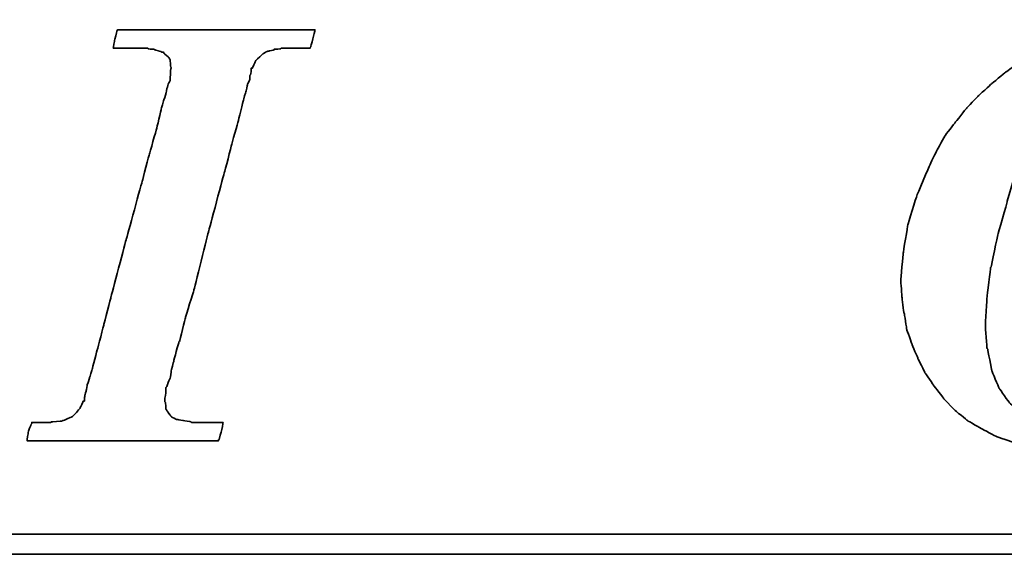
# Model space of a CAD drawing. Header units: millimetres. Extents: x 15 to 185, y 36 to 143.
# Tile 32 of 52: x 144.35 to 147.2, y 96.26 to 97.81. Entities that reach past the tile are written whole.
import ezdxf

# ---------------------------------------------------------------- set-up
doc = ezdxf.new("R2010")
doc.units = ezdxf.units.MM
doc.layers.add('DIM', color=4, linetype='CONTINUOUS')
doc.layers.add('layer 1', color=7, linetype='CONTINUOUS')

# ---------------------------------------------------------------- blocks, each defined once
blk = doc.blocks.new('TBI MOTION logo(完整正式版)')
at = {"layer": 'layer 1', "color": 22, "lineweight": 35}
for points, knots in [([(-11.34375, -6.98375), (-11.34375, -6.98375), (-10.91375, -7.43875), (-10.91375, -7.43875), (-10.91375, -7.43875), (-10.91375, -7.43875), (-10.38625, -7.87125), (-10.38625, -7.87125), (-10.38625, -7.87125), (-10.38625, -7.87125), (-9.81125, -8.20375), (-9.81125, -8.20375), (-9.81125, -8.20375), (-9.81125, -8.20375), (-9.21125, -8.51875), (-9.21125, -8.51875), (-9.21125, -8.51875), (-9.21125, -8.51875), (-8.51625, -8.75875), (-8.51625, -8.75875), (-8.51625, -8.75875), (-8.51625, -8.75875), (-7.77125, -8.90375), (-7.77125, -8.90375), (-7.77125, -8.90375), (-7.77125, -8.90375), (-6.97875, -8.99875), (-6.97875, -8.99875), (-6.97875, -8.99875), (-6.97875, -8.99875), (-6.14125, -9.02375), (-6.14125, -9.02375), (-6.14125, -9.02375), (-6.14125, -9.02375), (-5.37125, -8.99875), (-5.37125, -8.99875), (-5.37125, -8.99875), (-5.37125, -8.99875), (-4.65375, -8.94875), (-4.65375, -8.94875), (-4.65375, -8.94875), (-4.65375, -8.94875), (-3.93375, -8.80625), (-3.93375, -8.80625), (-3.93375, -8.80625), (-3.93375, -8.80625), (-3.21375, -8.66375), (-3.21375, -8.66375), (-3.21375, -8.66375), (-3.21375, -8.66375), (-2.49375, -8.39875), (-2.49375, -8.39875), (-2.49375, -8.39875), (-2.49375, -8.39875), (-1.79875, -8.13375), (-1.79875, -8.13375), (-1.79875, -8.13375), (-1.79875, -8.13375), (-1.17375, -7.84375), (-1.17375, -7.84375), (-1.17375, -7.84375), (-1.17375, -7.84375), (-0.52375, -7.46375), (-0.52375, -7.46375), (-0.52375, -7.46375), (-0.52375, -7.46375), (0.10124, -7.07875), (0.10124, -7.07875), (0.10124, -7.07875), (0.10124, -7.07875), (0.67625, -6.62375), (0.67625, -6.62375), (0.67625, -6.62375), (0.67625, -6.62375), (1.24874, -6.14375), (1.24874, -6.14375), (1.24874, -6.14375), (1.24874, -6.14375), (1.72874, -5.64125), (1.72874, -5.64125), (1.72874, -5.64125), (1.72874, -5.64125), (2.18624, -5.06375), (2.18624, -5.06375), (2.18624, -5.06375), (2.18624, -5.06375), (2.61625, -4.48874), (2.61625, -4.48874), (2.61625, -4.48874), (2.61625, -4.48874), (3.00125, -3.83874), (3.00125, -3.83874), (3.00125, -3.83874), (3.00125, -3.83874), (3.36124, -3.21374), (3.36124, -3.21374), (3.36124, -3.21374), (3.36124, -3.21374), (3.84374, -1.99125), (3.84374, -1.99125), (3.84374, -1.99125), (3.84374, -1.99125), (4.22625, -0.81875), (4.22625, -0.81875), (4.22625, -0.81875), (4.22625, -0.81875), (4.39125, 0.45624), (4.39125, 0.45624), (4.39125, 0.45624), (4.39125, 0.45624), (4.48874, 1.70124), (4.48874, 1.70124), (4.48874, 1.70124), (4.48874, 1.70124), (4.43874, 2.44625), (4.43874, 2.44625), (4.43874, 2.44625), (4.43874, 2.44625), (4.36874, 3.14125), (4.36874, 3.14125), (4.36874, 3.14125), (4.36874, 3.14125), (4.25125, 3.81125), (4.25125, 3.81125), (4.25125, 3.81125), (4.25125, 3.81125), (4.03124, 4.41125), (4.03124, 4.41125), (4.03124, 4.41125), (4.03124, 4.41125), (3.74374, 5.01125), (3.74374, 5.01125), (3.74374, 5.01125), (3.74374, 5.01125), (3.43124, 5.58875), (3.43124, 5.58875), (3.43124, 5.58875), (3.43124, 5.58875), (3.02625, 6.09125), (3.02625, 6.09125), (3.02625, 6.09125), (3.02625, 6.09125), (2.59374, 6.54875), (2.59374, 6.54875), (2.59374, 6.54875), (2.59374, 6.54875), (2.09124, 6.98125), (2.09124, 6.98125), (2.09124, 6.98125), (2.09124, 6.98125), (1.56124, 7.36625), (1.56124, 7.36625), (1.56124, 7.36625), (1.56124, 7.36625), (0.98624, 7.67625), (0.98624, 7.67625), (0.98624, 7.67625), (0.98624, 7.67625), (0.38624, 7.96375), (0.38624, 7.96375), (0.38624, 7.96375), (0.38624, 7.96375), (-0.25875, 8.15625), (-0.25875, 8.15625), (-0.25875, 8.15625), (-0.25875, 8.15625), (-0.98125, 8.30125), (-0.98125, 8.30125), (-0.98125, 8.30125), (-0.98125, 8.30125), (-1.70124, 8.37125), (-1.70124, 8.37125), (-1.70124, 8.37125), (-1.70124, 8.37125), (-2.49375, 8.39624), (-2.49375, 8.39624), (-2.49375, 8.39624), (-2.49375, 8.39624), (-3.28625, 8.37125), (-3.28625, 8.37125), (-3.28625, 8.37125), (-3.28625, 8.37125), (-4.05125, 8.32125), (-4.05125, 8.32125), (-4.05125, 8.32125), (-4.05125, 8.32125), (-4.77375, 8.18125), (-4.77375, 8.18125), (-4.77375, 8.18125), (-4.77375, 8.18125), (-5.51625, 7.96375), (-5.51625, 7.96375), (-5.51625, 7.96375), (-5.51625, 7.96375), (-6.21125, 7.72625), (-6.21125, 7.72625), (-6.21125, 7.72625), (-6.21125, 7.72625), (-6.92875, 7.43625), (-6.92875, 7.43625), (-6.92875, 7.43625), (-6.92875, 7.43625), (-7.57875, 7.10125), (-7.57875, 7.10125), (-7.57875, 7.10125), (-7.57875, 7.10125), (-8.24875, 6.69125), (-8.24875, 6.69125), (-8.24875, 6.69125), (-8.24875, 6.69125), (-8.84875, 6.26125), (-8.84875, 6.26125), (-8.84875, 6.26125), (-8.84875, 6.26125), (-9.42625, 5.78125), (-9.42625, 5.78125), (-9.42625, 5.78125), (-9.42625, 5.78125), (-9.95375, 5.30125), (-9.95375, 5.30125), (-9.95375, 5.30125), (-9.95375, 5.30125), (-10.43375, 4.79624), (-10.43375, 4.79624), (-10.43375, 4.79624), (-10.43375, 4.79624), (-10.88875, 4.22125), (-10.88875, 4.22125), (-10.88875, 4.22125), (-10.88875, 4.22125), (-11.29875, 3.69375), (-11.29875, 3.69375), (-11.29875, 3.69375), (-11.29875, 3.69375), (-11.63375, 3.09125), (-11.63375, 3.09125), (-11.63375, 3.09125), (-11.63375, 3.09125), (-11.91875, 2.49625), (-11.91875, 2.49625), (-11.91875, 2.49625), (-11.91875, 2.49625), (-12.44875, 1.24625), (-12.44875, 1.24625), (-12.44875, 1.24625), (-12.44875, 1.24625), (-12.80875, 0.06874), (-12.80875, 0.06874), (-12.80875, 0.06874), (-12.80875, 0.06874), (-12.99875, -1.07875), (-12.99875, -1.07875), (-12.99875, -1.07875), (-12.99875, -1.07875), (-13.09375, -2.18375), (-13.09375, -2.18375), (-13.09375, -2.18375), (-13.09375, -2.18375), (-13.04875, -2.85375), (-13.04875, -2.85375), (-13.04875, -2.85375), (-13.04875, -2.85375), (-12.97375, -3.50375), (-12.97375, -3.50375), (-12.97375, -3.50375), (-12.97375, -3.50375), (-12.95375, -3.50375), (-12.95375, -3.50375), (-12.95375, -3.50375), (-12.95375, -3.50375), (-12.85375, -4.17375), (-12.85375, -4.17375), (-12.85375, -4.17375), (-12.85375, -4.17375), (-12.63875, -4.77624), (-12.63875, -4.77624), (-12.63875, -4.77624), (-12.63875, -4.77624), (-12.39875, -5.35125), (-12.39875, -5.35125), (-12.39875, -5.35125), (-12.39875, -5.35125), (-12.11375, -5.92875), (-12.11375, -5.92875), (-12.11375, -5.92875), (-12.11375, -5.92875), (-11.75375, -6.45375), (-11.75375, -6.45375), (-11.75375, -6.45375), (-11.75375, -6.45375), (-11.34375, -6.98375), (-11.34375, -6.98375)], [0, 0, 0, 0, 0.01369863, 0.01369863, 0.01369863, 0.01369864, 0.02739726, 0.02739726, 0.02739726, 0.02739727, 0.04109589, 0.04109589, 0.04109589, 0.0410959, 0.05479452, 0.05479452, 0.05479452, 0.05479453, 0.06849315, 0.06849315, 0.06849315, 0.06849316, 0.08219178, 0.08219178, 0.08219178, 0.08219179, 0.09589041, 0.09589041, 0.09589041, 0.09589042, 0.10958904, 0.10958904, 0.10958904, 0.10958905, 0.12328767, 0.12328767, 0.12328767, 0.12328768, 0.1369863, 0.1369863, 0.1369863, 0.13698631, 0.15068493, 0.15068493, 0.15068493, 0.15068494, 0.16438356, 0.16438356, 0.16438356, 0.16438357, 0.17808219, 0.17808219, 0.17808219, 0.1780822, 0.19178082, 0.19178082, 0.19178082, 0.19178083, 0.20547945, 0.20547945, 0.20547945, 0.20547946, 0.21917808, 0.21917808, 0.21917808, 0.21917809, 0.23287671, 0.23287671, 0.23287671, 0.23287672, 0.24657534, 0.24657534, 0.24657534, 0.24657535, 0.26027397, 0.26027397, 0.26027397, 0.26027398, 0.2739726, 0.2739726, 0.2739726, 0.27397261, 0.28767123, 0.28767123, 0.28767123, 0.28767124, 0.30136986, 0.30136986, 0.30136986, 0.30136987, 0.31506849, 0.31506849, 0.31506849, 0.3150685, 0.32876712, 0.32876712, 0.32876712, 0.32876713, 0.34246575, 0.34246575, 0.34246575, 0.34246576, 0.35616438, 0.35616438, 0.35616438, 0.35616439, 0.36986301, 0.36986301, 0.36986301, 0.36986302, 0.38356164, 0.38356164, 0.38356164, 0.38356165, 0.39726027, 0.39726027, 0.39726027, 0.39726028, 0.4109589, 0.4109589, 0.4109589, 0.41095891, 0.42465753, 0.42465753, 0.42465753, 0.42465754, 0.43835616, 0.43835616, 0.43835616, 0.43835617, 0.45205479, 0.45205479, 0.45205479, 0.4520548, 0.46575342, 0.46575342, 0.46575342, 0.46575343, 0.47945205, 0.47945205, 0.47945205, 0.47945206, 0.49315068, 0.49315068, 0.49315068, 0.49315069, 0.50684932, 0.50684932, 0.50684932, 0.50684933, 0.52054795, 0.52054795, 0.52054795, 0.52054796, 0.53424658, 0.53424658, 0.53424658, 0.53424659, 0.54794521, 0.54794521, 0.54794521, 0.54794522, 0.56164384, 0.56164384, 0.56164384, 0.56164385, 0.57534247, 0.57534247, 0.57534247, 0.57534248, 0.5890411, 0.5890411, 0.5890411, 0.58904111, 0.60273973, 0.60273973, 0.60273973, 0.60273974, 0.61643836, 0.61643836, 0.61643836, 0.61643837, 0.63013699, 0.63013699, 0.63013699, 0.630137, 0.64383562, 0.64383562, 0.64383562, 0.64383563, 0.65753425, 0.65753425, 0.65753425, 0.65753426, 0.67123288, 0.67123288, 0.67123288, 0.67123289, 0.68493151, 0.68493151, 0.68493151, 0.68493152, 0.69863014, 0.69863014, 0.69863014, 0.69863015, 0.71232877, 0.71232877, 0.71232877, 0.71232878, 0.7260274, 0.7260274, 0.7260274, 0.72602741, 0.73972603, 0.73972603, 0.73972603, 0.73972604, 0.75342466, 0.75342466, 0.75342466, 0.75342467, 0.76712329, 0.76712329, 0.76712329, 0.7671233, 0.78082192, 0.78082192, 0.78082192, 0.78082193, 0.79452055, 0.79452055, 0.79452055, 0.79452056, 0.80821918, 0.80821918, 0.80821918, 0.80821919, 0.82191781, 0.82191781, 0.82191781, 0.82191782, 0.83561644, 0.83561644, 0.83561644, 0.83561645, 0.84931507, 0.84931507, 0.84931507, 0.84931508, 0.8630137, 0.8630137, 0.8630137, 0.86301371, 0.87671233, 0.87671233, 0.87671233, 0.87671234, 0.89041096, 0.89041096, 0.89041096, 0.89041097, 0.90410959, 0.90410959, 0.90410959, 0.9041096, 0.91780822, 0.91780822, 0.91780822, 0.91780823, 0.93150685, 0.93150685, 0.93150685, 0.93150686, 0.94520548, 0.94520548, 0.94520548, 0.94520549, 0.95890411, 0.95890411, 0.95890411, 0.95890412, 0.97260274, 0.97260274, 0.97260274, 0.97260275, 0.98630137, 0.98630137, 0.98630137, 0.98630138, 1, 1, 1, 1]), ([(-40.59125, -7.94375), (-40.59125, -7.94375), (-40.97375, -7.94375), (-40.97375, -7.94375), (-40.97375, -7.94375), (-40.97375, -7.94375), (-41.38125, -7.94375), (-41.38125, -7.94375), (-41.38125, -7.94375), (-41.38125, -7.94375), (-41.54875, -7.94375), (-41.54875, -7.94375), (-41.54875, -7.94375), (-41.54875, -7.94375), (-41.59875, -7.94375), (-41.59875, -7.94375), (-41.59875, -7.94375), (-41.59875, -7.94375), (-41.88375, -7.94375), (-41.88375, -7.94375), (-41.88375, -7.94375), (-41.88375, -7.94375), (-41.90875, -7.91875), (-41.90875, -7.91875), (-41.90875, -7.91875), (-41.90875, -7.91875), (-42.19875, -7.87125), (-42.19875, -7.87125), (-42.19875, -7.87125), (-42.19875, -7.87125), (-42.43875, -7.82375), (-42.43875, -7.82375), (-42.43875, -7.82375), (-42.43875, -7.82375), (-42.45875, -7.82375), (-42.45875, -7.82375), (-42.45875, -7.82375), (-42.45875, -7.82375), (-42.48625, -7.82375), (-42.48625, -7.82375), (-42.48625, -7.82375), (-42.48625, -7.82375), (-42.67625, -7.72375), (-42.67625, -7.72375), (-42.67625, -7.72375), (-42.67625, -7.72375), (-42.70125, -7.70375), (-42.70125, -7.70375), (-42.70125, -7.70375), (-42.70125, -7.70375), (-42.72375, -7.67875), (-42.72375, -7.67875), (-42.72375, -7.67875), (-42.72375, -7.67875), (-42.86875, -7.48875), (-42.86875, -7.48875), (-42.86875, -7.48875), (-42.86875, -7.48875), (-42.89375, -7.43875), (-42.89375, -7.43875), (-42.89375, -7.43875), (-42.89375, -7.43875), (-42.91875, -7.38875), (-42.91875, -7.38875), (-42.91875, -7.38875), (-42.91875, -7.38875), (-42.93875, -7.12875), (-42.93875, -7.12875), (-42.93875, -7.12875), (-42.93875, -7.12875), (-42.96375, -7.10375), (-42.96375, -7.10375), (-42.96375, -7.10375), (-42.96375, -7.10375), (-42.96375, -7.05375), (-42.96375, -7.05375), (-42.96375, -7.05375), (-42.96375, -7.05375), (-42.96375, -7.00875), (-42.96375, -7.00875), (-42.96375, -7.00875), (-42.96375, -7.00875), (-42.91875, -6.69625), (-42.91875, -6.69625), (-42.91875, -6.69625), (-42.91875, -6.69625), (-42.91875, -6.62375), (-42.91875, -6.62375), (-42.91875, -6.62375), (-42.91875, -6.62375), (-42.91875, -6.59625), (-42.91875, -6.59625), (-42.91875, -6.59625), (-42.91875, -6.59625), (-42.91875, -6.57375), (-42.91875, -6.57375), (-42.91875, -6.57375), (-42.91875, -6.57375), (-42.91875, -6.52875), (-42.91875, -6.52875), (-42.91875, -6.52875), (-42.91875, -6.52875), (-42.89375, -6.50375), (-42.89375, -6.50375), (-42.89375, -6.50375), (-42.89375, -6.50375), (-42.84375, -6.38375), (-42.84375, -6.38375), (-42.84375, -6.38375), (-42.84375, -6.38375), (-42.84375, -6.35875), (-42.84375, -6.35875), (-42.84375, -6.35875), (-42.84375, -6.35875), (-42.74625, -6.14375), (-42.74625, -6.14375), (-42.74625, -6.14375), (-42.74625, -6.14375), (-42.70125, -5.85375), (-42.70125, -5.85375), (-42.70125, -5.85375), (-42.70125, -5.85375), (-42.60375, -5.47125), (-42.60375, -5.47125), (-42.60375, -5.47125), (-42.60375, -5.47125), (-42.60375, -5.44875), (-42.60375, -5.44875), (-42.60375, -5.44875), (-42.60375, -5.44875), (-42.38875, -4.67875), (-42.38875, -4.67875), (-42.38875, -4.67875), (-42.38875, -4.67875), (-42.36375, -4.65375), (-42.36375, -4.65375), (-42.36375, -4.65375), (-42.36375, -4.65375), (-42.12375, -3.69625), (-42.12375, -3.69625), (-42.12375, -3.69625), (-42.12375, -3.69625), (-42.12375, -3.67374), (-42.12375, -3.67374), (-42.12375, -3.67374), (-42.12375, -3.67374), (-41.78875, -2.59374), (-41.78875, -2.59374), (-41.78875, -2.59374), (-41.78875, -2.59374), (-41.18875, -0.19375), (-41.18875, -0.19375), (-41.18875, -0.19375), (-41.18875, -0.19375), (-40.54375, 2.20624), (-40.54375, 2.20624), (-40.54375, 2.20624), (-40.54375, 2.20624), (-40.25375, 3.30875), (-40.25375, 3.30875), (-40.25375, 3.30875), (-40.25375, 3.30875), (-39.98875, 4.27125), (-39.98875, 4.27125), (-39.98875, 4.27125), (-39.98875, 4.27125), (-39.77375, 5.13125), (-39.77375, 5.13125), (-39.77375, 5.13125), (-39.77375, 5.13125), (-39.67875, 5.47125), (-39.67875, 5.47125), (-39.67875, 5.47125), (-39.67875, 5.47125), (-39.60375, 5.75625), (-39.60375, 5.75625), (-39.60375, 5.75625), (-39.60375, 5.75625), (-39.60375, 5.78125), (-39.60375, 5.78125), (-39.60375, 5.78125), (-39.60375, 5.78125), (-39.50875, 5.97125), (-39.50875, 5.97125), (-39.50875, 5.97125), (-39.50875, 5.97125), (-39.50875, 6.13875), (-39.50875, 6.13875), (-39.50875, 6.13875), (-39.50875, 6.13875), (-39.48625, 6.16625), (-39.48625, 6.16625), (-39.48625, 6.16625), (-39.48625, 6.16625), (-39.46125, 6.28625), (-39.46125, 6.28625), (-39.46125, 6.28625), (-39.46125, 6.28625), (-39.46125, 6.42625), (-39.46125, 6.42625), (-39.46125, 6.42625), (-39.46125, 6.42625), (-39.41375, 6.42625), (-39.41375, 6.42625), (-39.41375, 6.42625), (-39.41375, 6.42625), (-39.29375, 6.69125), (-39.29375, 6.69125), (-39.29375, 6.69125), (-39.29375, 6.69125), (-39.26875, 6.74125), (-39.26875, 6.74125), (-39.26875, 6.74125), (-39.26875, 6.74125), (-39.24375, 6.76625), (-39.24375, 6.76625), (-39.24375, 6.76625), (-39.24375, 6.76625), (-38.98375, 7.00624), (-38.98375, 7.00624), (-38.98375, 7.00624), (-38.98375, 7.00624), (-38.95625, 7.02624), (-38.95625, 7.02624), (-38.95625, 7.02624), (-38.95625, 7.02624), (-38.78875, 7.12624), (-38.78875, 7.12624), (-38.78875, 7.12624), (-38.78875, 7.12624), (-38.76375, 7.12624), (-38.76375, 7.12624), (-38.76375, 7.12624), (-38.76375, 7.12624), (-38.74375, 7.12624), (-38.74375, 7.12624), (-38.74375, 7.12624), (-38.74375, 7.12624), (-38.52875, 7.17125), (-38.52875, 7.17125), (-38.52875, 7.17125), (-38.52875, 7.17125), (-38.52875, 7.19624), (-38.52875, 7.19624), (-38.52875, 7.19624), (-38.52875, 7.19624), (-38.50375, 7.19624), (-38.50375, 7.19624), (-38.50375, 7.19624), (-38.50375, 7.19624), (-38.26125, 7.21875), (-38.26125, 7.21875), (-38.26125, 7.21875), (-38.26125, 7.21875), (-38.23875, 7.24624), (-38.23875, 7.24624), (-38.23875, 7.24624), (-38.23875, 7.24624), (-38.21625, 7.24624), (-38.21625, 7.24624), (-38.21625, 7.24624), (-38.21625, 7.24624), (-38.18875, 7.24624), (-38.18875, 7.24624), (-38.18875, 7.24624), (-38.18875, 7.24624), (-37.90375, 7.24624), (-37.90375, 7.24624), (-37.90375, 7.24624), (-37.90375, 7.24624), (-37.85375, 7.24624), (-37.85375, 7.24624), (-37.85375, 7.24624), (-37.85375, 7.24624), (-37.75875, 7.24624), (-37.75875, 7.24624), (-37.75875, 7.24624), (-37.75875, 7.24624), (-37.42375, 7.24624), (-37.42375, 7.24624), (-37.42375, 7.24624), (-37.42375, 7.24624), (-37.08875, 7.24624), (-37.08875, 7.24624), (-37.08875, 7.24624), (-37.08875, 7.24624), (-37.06375, 7.24624), (-37.06375, 7.24624), (-37.06375, 7.24624), (-37.06375, 7.24624), (-37.06375, 7.26624), (-37.06375, 7.26624), (-37.06375, 7.26624), (-37.06375, 7.26624), (-37.03875, 7.29125), (-37.03875, 7.29125), (-37.03875, 7.29125), (-37.03875, 7.29125), (-37.03875, 7.31625), (-37.03875, 7.31625), (-37.03875, 7.31625), (-37.03875, 7.31625), (-36.94125, 7.67625), (-36.94125, 7.67625), (-36.94125, 7.67625), (-36.94125, 7.67625), (-36.86875, 7.98625), (-36.86875, 7.98625), (-36.86875, 7.98625), (-36.86875, 7.98625), (-36.98875, 7.98625), (-36.98875, 7.98625), (-36.98875, 7.98625), (-36.98875, 7.98625), (-37.42375, 7.98625), (-37.42375, 7.98625), (-37.42375, 7.98625), (-37.42375, 7.98625), (-37.94875, 7.98625), (-37.94875, 7.98625), (-37.94875, 7.98625), (-37.94875, 7.98625), (-38.57375, 7.98625), (-38.57375, 7.98625), (-38.57375, 7.98625), (-38.57375, 7.98625), (-39.29375, 7.98625), (-39.29375, 7.98625), (-39.29375, 7.98625), (-39.29375, 7.98625), (-40.82875, 7.98625), (-40.82875, 7.98625), (-40.82875, 7.98625), (-40.82875, 7.98625), (-42.36375, 7.98625), (-42.36375, 7.98625), (-42.36375, 7.98625), (-42.36375, 7.98625), (-43.08375, 7.98625), (-43.08375, 7.98625), (-43.08375, 7.98625), (-43.08375, 7.98625), (-43.70875, 7.98625), (-43.70875, 7.98625), (-43.70875, 7.98625), (-43.70875, 7.98625), (-44.23375, 7.98625), (-44.23375, 7.98625), (-44.23375, 7.98625), (-44.23375, 7.98625), (-44.66875, 7.98625), (-44.66875, 7.98625), (-44.66875, 7.98625), (-44.66875, 7.98625), (-44.88375, 7.98625), (-44.88375, 7.98625), (-44.88375, 7.98625), (-44.88375, 7.98625), (-44.90875, 7.94125), (-44.90875, 7.94125), (-44.90875, 7.94125), (-44.90875, 7.94125), (-44.90875, 7.91625), (-44.90875, 7.91625), (-44.90875, 7.91625), (-44.90875, 7.91625), (-45.00375, 7.55625), (-45.00375, 7.55625), (-45.00375, 7.55625), (-45.00375, 7.55625), (-45.05375, 7.24624), (-45.05375, 7.24624), (-45.05375, 7.24624), (-45.05375, 7.24624), (-44.61875, 7.24624), (-44.61875, 7.24624), (-44.61875, 7.24624), (-44.61875, 7.24624), (-44.11375, 7.24624), (-44.11375, 7.24624), (-44.11375, 7.24624), (-44.11375, 7.24624), (-43.99375, 7.24624), (-43.99375, 7.24624), (-43.99375, 7.24624), (-43.99375, 7.24624), (-43.94625, 7.24624), (-43.94625, 7.24624), (-43.94625, 7.24624), (-43.94625, 7.24624), (-43.92374, 7.24624), (-43.92374, 7.24624), (-43.92374, 7.24624), (-43.92374, 7.24624), (-43.65875, 7.24624), (-43.65875, 7.24624), (-43.65875, 7.24624), (-43.65875, 7.24624), (-43.63875, 7.21875), (-43.63875, 7.21875), (-43.63875, 7.21875), (-43.63875, 7.21875), (-43.46875, 7.19624), (-43.46875, 7.19624), (-43.46875, 7.19624), (-43.46875, 7.19624), (-43.39875, 7.19624), (-43.39875, 7.19624), (-43.39875, 7.19624), (-43.39875, 7.19624), (-43.37125, 7.17125), (-43.37125, 7.17125), (-43.37125, 7.17125), (-43.37125, 7.17125), (-43.34875, 7.17125), (-43.34875, 7.17125), (-43.34875, 7.17125), (-43.34875, 7.17125), (-43.20375, 7.12624), (-43.20375, 7.12624), (-43.20375, 7.12624), (-43.20375, 7.12624), (-43.05875, 7.07624), (-43.05875, 7.07624), (-43.05875, 7.07624), (-43.05875, 7.07624), (-43.01375, 7.07624), (-43.01375, 7.07624), (-43.01375, 7.07624), (-43.01375, 7.07624), (-42.98875, 7.02624), (-42.98875, 7.02624), (-42.98875, 7.02624), (-42.98875, 7.02624), (-42.79875, 6.86125), (-42.79875, 6.86125), (-42.79875, 6.86125), (-42.79875, 6.86125), (-42.77375, 6.81125), (-42.77375, 6.81125), (-42.77375, 6.81125), (-42.77375, 6.81125), (-42.74625, 6.76625), (-42.74625, 6.76625), (-42.74625, 6.76625), (-42.74625, 6.76625), (-42.72375, 6.47625), (-42.72375, 6.47625), (-42.72375, 6.47625), (-42.72375, 6.47625), (-42.70125, 6.45124), (-42.70125, 6.45124), (-42.70125, 6.45124), (-42.70125, 6.45124), (-42.70125, 6.42625), (-42.70125, 6.42625), (-42.70125, 6.42625), (-42.70125, 6.42625), (-42.72375, 6.40625), (-42.72375, 6.40625), (-42.72375, 6.40625), (-42.72375, 6.40625), (-42.74625, 5.97125), (-42.74625, 5.97125), (-42.74625, 5.97125), (-42.74625, 5.97125), (-42.74625, 5.94625), (-42.74625, 5.94625), (-42.74625, 5.94625), (-42.74625, 5.94625), (-42.74625, 5.92625), (-42.74625, 5.92625), (-42.74625, 5.92625), (-42.74625, 5.92625), (-42.77375, 5.87625), (-42.77375, 5.87625), (-42.77375, 5.87625), (-42.77375, 5.87625), (-42.81875, 5.80625), (-42.81875, 5.80625), (-42.81875, 5.80625), (-42.81875, 5.80625), (-42.86875, 5.63625), (-42.86875, 5.63625), (-42.86875, 5.63625), (-42.86875, 5.63625), (-42.91875, 5.39625), (-42.91875, 5.39625), (-42.91875, 5.39625), (-42.91875, 5.39625), (-42.91875, 5.37124), (-42.91875, 5.37124), (-42.91875, 5.37124), (-42.91875, 5.37124), (-43.01375, 5.10874), (-43.01375, 5.10874), (-43.01375, 5.10874), (-43.01375, 5.10874), (-43.10875, 4.77124), (-43.10875, 4.77124), (-43.10875, 4.77124), (-43.10875, 4.77124), (-43.29875, 3.95625), (-43.29875, 3.95625), (-43.29875, 3.95625), (-43.29875, 3.95625), (-43.58875, 2.95125), (-43.58875, 2.95125), (-43.58875, 2.95125), (-43.58875, 2.95125), (-43.87375, 1.87125), (-43.87375, 1.87125), (-43.87375, 1.87125), (-43.87375, 1.87125), (-44.52625, -0.50374), (-44.52625, -0.50374), (-44.52625, -0.50374), (-44.52625, -0.50374), (-45.14875, -2.85375), (-45.14875, -2.85375), (-45.14875, -2.85375), (-45.14875, -2.85375), (-45.43375, -3.95875), (-45.43375, -3.95875), (-45.43375, -3.95875), (-45.43375, -3.95875), (-45.69875, -4.96875), (-45.69875, -4.96875), (-45.69875, -4.96875), (-45.69875, -4.96875), (-45.91375, -5.78375), (-45.91375, -5.78375), (-45.91375, -5.78375), (-45.91375, -5.78375), (-46.01375, -6.11875), (-46.01375, -6.11875), (-46.01375, -6.11875), (-46.01375, -6.11875), (-46.01375, -6.14375), (-46.01375, -6.14375), (-46.01375, -6.14375), (-46.01375, -6.14375), (-46.10875, -6.40875), (-46.10875, -6.40875), (-46.10875, -6.40875), (-46.10875, -6.40875), (-46.15375, -6.64875), (-46.15375, -6.64875), (-46.15375, -6.64875), (-46.15375, -6.64875), (-46.20375, -6.83875), (-46.20375, -6.83875), (-46.20375, -6.83875), (-46.20375, -6.83875), (-46.22875, -6.93375), (-46.22875, -6.93375), (-46.22875, -6.93375), (-46.22875, -6.93375), (-46.22875, -7.07875), (-46.22875, -7.07875), (-46.22875, -7.07875), (-46.22875, -7.07875), (-46.27375, -7.07875), (-46.27375, -7.07875), (-46.27375, -7.07875), (-46.27375, -7.07875), (-46.39375, -7.34375), (-46.39375, -7.34375), (-46.39375, -7.34375), (-46.39375, -7.34375), (-46.39375, -7.36875), (-46.39375, -7.36875), (-46.39375, -7.36875), (-46.39375, -7.36875), (-46.42125, -7.38875), (-46.42125, -7.38875), (-46.42125, -7.38875), (-46.42125, -7.38875), (-46.68375, -7.67875), (-46.68375, -7.67875), (-46.68375, -7.67875), (-46.68375, -7.67875), (-46.70875, -7.70375), (-46.70875, -7.70375), (-46.70875, -7.70375), (-46.70875, -7.70375), (-46.75375, -7.72375), (-46.75375, -7.72375), (-46.75375, -7.72375), (-46.75375, -7.72375), (-47.08875, -7.87125), (-47.08875, -7.87125), (-47.08875, -7.87125), (-47.08875, -7.87125), (-47.11625, -7.87125), (-47.11625, -7.87125), (-47.11625, -7.87125), (-47.11625, -7.87125), (-47.13875, -7.89375), (-47.13875, -7.89375), (-47.13875, -7.89375), (-47.13875, -7.89375), (-47.56875, -7.91875), (-47.56875, -7.91875), (-47.56875, -7.91875), (-47.56875, -7.91875), (-47.59625, -7.94375), (-47.59625, -7.94375), (-47.59625, -7.94375), (-47.59625, -7.94375), (-47.64375, -7.94375), (-47.64375, -7.94375), (-47.64375, -7.94375), (-47.64375, -7.94375), (-47.73625, -7.94375), (-47.73625, -7.94375), (-47.73625, -7.94375), (-47.73625, -7.94375), (-48.07375, -7.94375), (-48.07375, -7.94375), (-48.07375, -7.94375), (-48.07375, -7.94375), (-48.36125, -7.94375), (-48.36125, -7.94375), (-48.36125, -7.94375), (-48.36125, -7.94375), (-48.36125, -7.96625), (-48.36125, -7.96625), (-48.36125, -7.96625), (-48.36125, -7.96625), (-48.36125, -7.99125), (-48.36125, -7.99125), (-48.36125, -7.99125), (-48.36125, -7.99125), (-48.38875, -8.01375), (-48.38875, -8.01375), (-48.38875, -8.01375), (-48.38875, -8.01375), (-48.50875, -8.34875), (-48.50875, -8.34875), (-48.50875, -8.34875), (-48.50875, -8.34875), (-48.55375, -8.68625), (-48.55375, -8.68625), (-48.55375, -8.68625), (-48.55375, -8.68625), (-48.45875, -8.68625), (-48.45875, -8.68625), (-48.45875, -8.68625), (-48.45875, -8.68625), (-48.07375, -8.68625), (-48.07375, -8.68625), (-48.07375, -8.68625), (-48.07375, -8.68625), (-47.52375, -8.68625), (-47.52375, -8.68625), (-47.52375, -8.68625), (-47.52375, -8.68625), (-46.92375, -8.68625), (-46.92375, -8.68625), (-46.92375, -8.68625), (-46.92375, -8.68625), (-46.25375, -8.68625), (-46.25375, -8.68625), (-46.25375, -8.68625), (-46.25375, -8.68625), (-46.20375, -8.68625), (-46.20375, -8.68625), (-46.20375, -8.68625), (-46.20375, -8.68625), (-44.71375, -8.68625), (-44.71375, -8.68625), (-44.71375, -8.68625), (-44.71375, -8.68625), (-43.22875, -8.68625), (-43.22875, -8.68625), (-43.22875, -8.68625), (-43.22875, -8.68625), (-42.55875, -8.68625), (-42.55875, -8.68625), (-42.55875, -8.68625), (-42.55875, -8.68625), (-42.50875, -8.68625), (-42.50875, -8.68625), (-42.50875, -8.68625), (-42.50875, -8.68625), (-41.93375, -8.68625), (-41.93375, -8.68625), (-41.93375, -8.68625), (-41.93375, -8.68625), (-41.38125, -8.68625), (-41.38125, -8.68625), (-41.38125, -8.68625), (-41.38125, -8.68625), (-40.97375, -8.68625), (-40.97375, -8.68625), (-40.97375, -8.68625), (-40.97375, -8.68625), (-40.78125, -8.68625), (-40.78125, -8.68625), (-40.78125, -8.68625), (-40.78125, -8.68625), (-40.78125, -8.63875), (-40.78125, -8.63875), (-40.78125, -8.63875), (-40.78125, -8.63875), (-40.75875, -8.63875), (-40.75875, -8.63875), (-40.75875, -8.63875), (-40.75875, -8.63875), (-40.66375, -8.27875), (-40.66375, -8.27875), (-40.66375, -8.27875), (-40.66375, -8.27875), (-40.59125, -7.94375), (-40.59125, -7.94375)], [0, 0, 0, 0, 0.00558659, 0.00558659, 0.00558659, 0.0055866, 0.01117318, 0.01117318, 0.01117318, 0.01117319, 0.01675978, 0.01675978, 0.01675978, 0.01675979, 0.02234637, 0.02234637, 0.02234637, 0.02234638, 0.02793296, 0.02793296, 0.02793296, 0.02793297, 0.03351955, 0.03351955, 0.03351955, 0.03351956, 0.03910615, 0.03910615, 0.03910615, 0.03910616, 0.04469274, 0.04469274, 0.04469274, 0.04469275, 0.05027933, 0.05027933, 0.05027933, 0.05027934, 0.05586592, 0.05586592, 0.05586592, 0.05586593, 0.06145251, 0.06145251, 0.06145251, 0.06145252, 0.06703911, 0.06703911, 0.06703911, 0.06703912, 0.0726257, 0.0726257, 0.0726257, 0.07262571, 0.07821229, 0.07821229, 0.07821229, 0.0782123, 0.08379888, 0.08379888, 0.08379888, 0.08379889, 0.08938547, 0.08938547, 0.08938547, 0.08938548, 0.09497207, 0.09497207, 0.09497207, 0.09497208, 0.10055866, 0.10055866, 0.10055866, 0.10055867, 0.10614525, 0.10614525, 0.10614525, 0.10614526, 0.11173184, 0.11173184, 0.11173184, 0.11173185, 0.11731844, 0.11731844, 0.11731844, 0.11731845, 0.12290503, 0.12290503, 0.12290503, 0.12290504, 0.12849162, 0.12849162, 0.12849162, 0.12849163, 0.13407821, 0.13407821, 0.13407821, 0.13407822, 0.1396648, 0.1396648, 0.1396648, 0.13966481, 0.1452514, 0.1452514, 0.1452514, 0.14525141, 0.15083799, 0.15083799, 0.15083799, 0.150838, 0.15642458, 0.15642458, 0.15642458, 0.15642459, 0.16201117, 0.16201117, 0.16201117, 0.16201118, 0.16759777, 0.16759777, 0.16759777, 0.16759778, 0.17318436, 0.17318436, 0.17318436, 0.17318437, 0.17877095, 0.17877095, 0.17877095, 0.17877096, 0.18435754, 0.18435754, 0.18435754, 0.18435755, 0.18994413, 0.18994413, 0.18994413, 0.18994414, 0.19553073, 0.19553073, 0.19553073, 0.19553074, 0.20111732, 0.20111732, 0.20111732, 0.20111733, 0.20670391, 0.20670391, 0.20670391, 0.20670392, 0.2122905, 0.2122905, 0.2122905, 0.21229051, 0.21787709, 0.21787709, 0.21787709, 0.2178771, 0.22346369, 0.22346369, 0.22346369, 0.2234637, 0.22905028, 0.22905028, 0.22905028, 0.22905029, 0.23463687, 0.23463687, 0.23463687, 0.23463688, 0.24022346, 0.24022346, 0.24022346, 0.24022347, 0.24581006, 0.24581006, 0.24581006, 0.24581007, 0.25139665, 0.25139665, 0.25139665, 0.25139666, 0.25698324, 0.25698324, 0.25698324, 0.25698325, 0.26256983, 0.26256983, 0.26256983, 0.26256984, 0.26815642, 0.26815642, 0.26815642, 0.26815643, 0.27374302, 0.27374302, 0.27374302, 0.27374303, 0.27932961, 0.27932961, 0.27932961, 0.27932962, 0.2849162, 0.2849162, 0.2849162, 0.28491621, 0.29050279, 0.29050279, 0.29050279, 0.2905028, 0.29608939, 0.29608939, 0.29608939, 0.2960894, 0.30167598, 0.30167598, 0.30167598, 0.30167599, 0.30726257, 0.30726257, 0.30726257, 0.30726258, 0.31284916, 0.31284916, 0.31284916, 0.31284917, 0.31843575, 0.31843575, 0.31843575, 0.31843576, 0.32402235, 0.32402235, 0.32402235, 0.32402236, 0.32960894, 0.32960894, 0.32960894, 0.32960895, 0.33519553, 0.33519553, 0.33519553, 0.33519554, 0.34078212, 0.34078212, 0.34078212, 0.34078213, 0.34636872, 0.34636872, 0.34636872, 0.34636873, 0.35195531, 0.35195531, 0.35195531, 0.35195532, 0.3575419, 0.3575419, 0.3575419, 0.35754191, 0.36312849, 0.36312849, 0.36312849, 0.3631285, 0.36871508, 0.36871508, 0.36871508, 0.36871509, 0.37430168, 0.37430168, 0.37430168, 0.37430169, 0.37988827, 0.37988827, 0.37988827, 0.37988828, 0.38547486, 0.38547486, 0.38547486, 0.38547487, 0.39106145, 0.39106145, 0.39106145, 0.39106146, 0.39664804, 0.39664804, 0.39664804, 0.39664805, 0.40223464, 0.40223464, 0.40223464, 0.40223465, 0.40782123, 0.40782123, 0.40782123, 0.40782124, 0.41340782, 0.41340782, 0.41340782, 0.41340783, 0.41899441, 0.41899441, 0.41899441, 0.41899442, 0.42458101, 0.42458101, 0.42458101, 0.42458102, 0.4301676, 0.4301676, 0.4301676, 0.43016761, 0.43575419, 0.43575419, 0.43575419, 0.4357542, 0.44134078, 0.44134078, 0.44134078, 0.44134079, 0.44692737, 0.44692737, 0.44692737, 0.44692738, 0.45251397, 0.45251397, 0.45251397, 0.45251398, 0.45810056, 0.45810056, 0.45810056, 0.45810057, 0.46368715, 0.46368715, 0.46368715, 0.46368716, 0.46927374, 0.46927374, 0.46927374, 0.46927375, 0.47486034, 0.47486034, 0.47486034, 0.47486035, 0.48044693, 0.48044693, 0.48044693, 0.48044694, 0.48603352, 0.48603352, 0.48603352, 0.48603353, 0.49162011, 0.49162011, 0.49162011, 0.49162012, 0.4972067, 0.4972067, 0.4972067, 0.49720671, 0.5027933, 0.5027933, 0.5027933, 0.50279331, 0.50837989, 0.50837989, 0.50837989, 0.5083799, 0.51396648, 0.51396648, 0.51396648, 0.51396649, 0.51955307, 0.51955307, 0.51955307, 0.51955308, 0.52513966, 0.52513966, 0.52513966, 0.52513967, 0.53072626, 0.53072626, 0.53072626, 0.53072627, 0.53631285, 0.53631285, 0.53631285, 0.53631286, 0.54189944, 0.54189944, 0.54189944, 0.54189945, 0.54748603, 0.54748603, 0.54748603, 0.54748604, 0.55307263, 0.55307263, 0.55307263, 0.55307264, 0.55865922, 0.55865922, 0.55865922, 0.55865923, 0.56424581, 0.56424581, 0.56424581, 0.56424582, 0.5698324, 0.5698324, 0.5698324, 0.56983241, 0.57541899, 0.57541899, 0.57541899, 0.575419, 0.58100559, 0.58100559, 0.58100559, 0.5810056, 0.58659218, 0.58659218, 0.58659218, 0.58659219, 0.59217877, 0.59217877, 0.59217877, 0.59217878, 0.59776536, 0.59776536, 0.59776536, 0.59776537, 0.60335196, 0.60335196, 0.60335196, 0.60335197, 0.60893855, 0.60893855, 0.60893855, 0.60893856, 0.61452514, 0.61452514, 0.61452514, 0.61452515, 0.62011173, 0.62011173, 0.62011173, 0.62011174, 0.62569832, 0.62569832, 0.62569832, 0.62569833, 0.63128492, 0.63128492, 0.63128492, 0.63128493, 0.63687151, 0.63687151, 0.63687151, 0.63687152, 0.6424581, 0.6424581, 0.6424581, 0.64245811, 0.64804469, 0.64804469, 0.64804469, 0.6480447, 0.65363128, 0.65363128, 0.65363128, 0.65363129, 0.65921788, 0.65921788, 0.65921788, 0.65921789, 0.66480447, 0.66480447, 0.66480447, 0.66480448, 0.67039106, 0.67039106, 0.67039106, 0.67039107, 0.67597765, 0.67597765, 0.67597765, 0.67597766, 0.68156425, 0.68156425, 0.68156425, 0.68156426, 0.68715084, 0.68715084, 0.68715084, 0.68715085, 0.69273743, 0.69273743, 0.69273743, 0.69273744, 0.69832402, 0.69832402, 0.69832402, 0.69832403, 0.70391061, 0.70391061, 0.70391061, 0.70391062, 0.70949721, 0.70949721, 0.70949721, 0.70949722, 0.7150838, 0.7150838, 0.7150838, 0.71508381, 0.72067039, 0.72067039, 0.72067039, 0.7206704, 0.72625698, 0.72625698, 0.72625698, 0.72625699, 0.73184358, 0.73184358, 0.73184358, 0.73184359, 0.73743017, 0.73743017, 0.73743017, 0.73743018, 0.74301676, 0.74301676, 0.74301676, 0.74301677, 0.74860335, 0.74860335, 0.74860335, 0.74860336, 0.75418994, 0.75418994, 0.75418994, 0.75418995, 0.75977654, 0.75977654, 0.75977654, 0.75977655, 0.76536313, 0.76536313, 0.76536313, 0.76536314, 0.77094972, 0.77094972, 0.77094972, 0.77094973, 0.77653631, 0.77653631, 0.77653631, 0.77653632, 0.78212291, 0.78212291, 0.78212291, 0.78212292, 0.7877095, 0.7877095, 0.7877095, 0.78770951, 0.79329609, 0.79329609, 0.79329609, 0.7932961, 0.79888268, 0.79888268, 0.79888268, 0.79888269, 0.80446927, 0.80446927, 0.80446927, 0.80446928, 0.81005587, 0.81005587, 0.81005587, 0.81005588, 0.81564246, 0.81564246, 0.81564246, 0.81564247, 0.82122905, 0.82122905, 0.82122905, 0.82122906, 0.82681564, 0.82681564, 0.82681564, 0.82681565, 0.83240223, 0.83240223, 0.83240223, 0.83240224, 0.83798883, 0.83798883, 0.83798883, 0.83798884, 0.84357542, 0.84357542, 0.84357542, 0.84357543, 0.84916201, 0.84916201, 0.84916201, 0.84916202, 0.8547486, 0.8547486, 0.8547486, 0.85474861, 0.8603352, 0.8603352, 0.8603352, 0.86033521, 0.86592179, 0.86592179, 0.86592179, 0.8659218, 0.87150838, 0.87150838, 0.87150838, 0.87150839, 0.87709497, 0.87709497, 0.87709497, 0.87709498, 0.88268156, 0.88268156, 0.88268156, 0.88268157, 0.88826816, 0.88826816, 0.88826816, 0.88826817, 0.89385475, 0.89385475, 0.89385475, 0.89385476, 0.89944134, 0.89944134, 0.89944134, 0.89944135, 0.90502793, 0.90502793, 0.90502793, 0.90502794, 0.91061453, 0.91061453, 0.91061453, 0.91061454, 0.91620112, 0.91620112, 0.91620112, 0.91620113, 0.92178771, 0.92178771, 0.92178771, 0.92178772, 0.9273743, 0.9273743, 0.9273743, 0.92737431, 0.93296089, 0.93296089, 0.93296089, 0.9329609, 0.93854749, 0.93854749, 0.93854749, 0.9385475, 0.94413408, 0.94413408, 0.94413408, 0.94413409, 0.94972067, 0.94972067, 0.94972067, 0.94972068, 0.95530726, 0.95530726, 0.95530726, 0.95530727, 0.96089385, 0.96089385, 0.96089385, 0.96089386, 0.96648045, 0.96648045, 0.96648045, 0.96648046, 0.97206704, 0.97206704, 0.97206704, 0.97206705, 0.97765363, 0.97765363, 0.97765363, 0.97765364, 0.98324022, 0.98324022, 0.98324022, 0.98324023, 0.98882682, 0.98882682, 0.98882682, 0.98882683, 0.99441341, 0.99441341, 0.99441341, 0.99441342, 1, 1, 1, 1]), ([(-8.77875, 1.03124), (-8.77875, 1.03124), (-8.51625, 1.89625), (-8.51625, 1.89625), (-8.51625, 1.89625), (-8.51625, 1.89625), (-8.20375, 2.66375), (-8.20375, 2.66375), (-8.20375, 2.66375), (-8.20375, 2.66375), (-7.91625, 3.38125), (-7.91625, 3.38125), (-7.91625, 3.38125), (-7.91625, 3.38125), (-7.91625, 3.40624), (-7.91625, 3.40624), (-7.91625, 3.40624), (-7.91625, 3.40624), (-7.57875, 4.07624), (-7.57875, 4.07624), (-7.57875, 4.07624), (-7.57875, 4.07624), (-7.24375, 4.65125), (-7.24375, 4.65125), (-7.24375, 4.65125), (-7.24375, 4.65125), (-7.21875, 4.65125), (-7.21875, 4.65125), (-7.21875, 4.65125), (-7.21875, 4.65125), (-7.21875, 4.67624), (-7.21875, 4.67624), (-7.21875, 4.67624), (-7.21875, 4.67624), (-6.83625, 5.20375), (-6.83625, 5.20375), (-6.83625, 5.20375), (-6.83625, 5.20375), (-6.49875, 5.68625), (-6.49875, 5.68625), (-6.49875, 5.68625), (-6.49875, 5.68625), (-6.49875, 5.70625), (-6.49875, 5.70625), (-6.49875, 5.70625), (-6.49875, 5.70625), (-6.11625, 6.09125), (-6.11625, 6.09125), (-6.11625, 6.09125), (-6.11625, 6.09125), (-6.09125, 6.09125), (-6.09125, 6.09125), (-6.09125, 6.09125), (-6.09125, 6.09125), (-5.27375, 6.76625), (-5.27375, 6.76625), (-5.27375, 6.76625), (-5.27375, 6.76625), (-5.24875, 6.76625), (-5.24875, 6.76625), (-5.24875, 6.76625), (-5.24875, 6.76625), (-5.24875, 6.78625), (-5.24875, 6.78625), (-5.24875, 6.78625), (-5.24875, 6.78625), (-4.38875, 7.26624), (-4.38875, 7.26624), (-4.38875, 7.26624), (-4.38875, 7.26624), (-4.36125, 7.26624), (-4.36125, 7.26624), (-4.36125, 7.26624), (-4.36125, 7.26624), (-3.93375, 7.41125), (-3.93375, 7.41125), (-3.93375, 7.41125), (-3.93375, 7.41125), (-3.47375, 7.55625), (-3.47375, 7.55625), (-3.47375, 7.55625), (-3.47375, 7.55625), (-3.45375, 7.55625), (-3.45375, 7.55625), (-3.45375, 7.55625), (-3.45375, 7.55625), (-3.42875, 7.58124), (-3.42875, 7.58124), (-3.42875, 7.58124), (-3.42875, 7.58124), (-2.97375, 7.62625), (-2.97375, 7.62625), (-2.97375, 7.62625), (-2.97375, 7.62625), (-2.49375, 7.67625), (-2.49375, 7.67625), (-2.49375, 7.67625), (-2.49375, 7.67625), (-2.46875, 7.67625), (-2.46875, 7.67625), (-2.46875, 7.67625), (-2.46875, 7.67625), (-1.70124, 7.58124), (-1.70124, 7.58124), (-1.70124, 7.58124), (-1.70124, 7.58124), (-1.67875, 7.55625), (-1.67875, 7.55625), (-1.67875, 7.55625), (-1.67875, 7.55625), (-1.65375, 7.55625), (-1.65375, 7.55625), (-1.65375, 7.55625), (-1.65375, 7.55625), (-1.03125, 7.36625), (-1.03125, 7.36625), (-1.03125, 7.36625), (-1.03125, 7.36625), (-1.00625, 7.36625), (-1.00625, 7.36625), (-1.00625, 7.36625), (-1.00625, 7.36625), (-0.43124, 7.02624), (-0.43124, 7.02624), (-0.43124, 7.02624), (-0.43124, 7.02624), (-0.40625, 7.00624), (-0.40625, 7.00624), (-0.40625, 7.00624), (-0.40625, 7.00624), (0.12124, 6.57124), (0.12124, 6.57124), (0.12124, 6.57124), (0.12124, 6.57124), (0.14624, 6.54875), (0.14624, 6.54875), (0.14624, 6.54875), (0.14624, 6.54875), (0.17124, 6.52375), (0.17124, 6.52375), (0.17124, 6.52375), (0.17124, 6.52375), (0.55625, 5.89875), (0.55625, 5.89875), (0.55625, 5.89875), (0.55625, 5.89875), (0.55625, 5.87625), (0.55625, 5.87625), (0.55625, 5.87625), (0.55625, 5.87625), (0.84124, 5.15625), (0.84124, 5.15625), (0.84124, 5.15625), (0.84124, 5.15625), (0.84124, 5.13125), (0.84124, 5.13125), (0.84124, 5.13125), (0.84124, 5.13125), (1.03624, 4.31875), (1.03624, 4.31875), (1.03624, 4.31875), (1.03624, 4.31875), (1.05624, 4.31875), (1.05624, 4.31875), (1.05624, 4.31875), (1.05624, 4.31875), (1.05624, 4.29125), (1.05624, 4.29125), (1.05624, 4.29125), (1.05624, 4.29125), (1.10625, 3.33125), (1.10625, 3.33125), (1.10625, 3.33125), (1.10625, 3.33125), (1.10625, 3.30875), (1.10625, 3.30875), (1.10625, 3.30875), (1.10625, 3.30875), (1.05624, 2.20624), (1.05624, 2.20624), (1.05624, 2.20624), (1.05624, 2.20624), (1.05624, 2.18124), (1.05624, 2.18124), (1.05624, 2.18124), (1.05624, 2.18124), (0.86624, 0.93624), (0.86624, 0.93624), (0.86624, 0.93624), (0.86624, 0.93624), (0.84124, 0.93624), (0.84124, 0.93624), (0.84124, 0.93624), (0.84124, 0.93624), (0.55625, -0.45874), (0.55625, -0.45874), (0.55625, -0.45874), (0.55625, -0.45874), (0.12124, -1.99125), (0.12124, -1.99125), (0.12124, -1.99125), (0.12124, -1.99125), (0.12124, -2.01874), (0.12124, -2.01874), (0.12124, -2.01874), (0.12124, -2.01874), (-0.13874, -2.78375), (-0.13874, -2.78375), (-0.13874, -2.78375), (-0.13874, -2.78375), (-0.43124, -3.50375), (-0.43124, -3.50375), (-0.43124, -3.50375), (-0.43124, -3.50375), (-0.69375, -4.19875), (-0.69375, -4.19875), (-0.69375, -4.19875), (-0.69375, -4.19875), (-0.69375, -4.22375), (-0.69375, -4.22375), (-0.69375, -4.22375), (-0.69375, -4.22375), (-0.98125, -4.82374), (-0.98125, -4.82374), (-0.98125, -4.82374), (-0.98125, -4.82374), (-1.00625, -4.82374), (-1.00625, -4.82374), (-1.00625, -4.82374), (-1.00625, -4.82374), (-1.33875, -5.35125), (-1.33875, -5.35125), (-1.33875, -5.35125), (-1.33875, -5.35125), (-1.67875, -5.87875), (-1.67875, -5.87875), (-1.67875, -5.87875), (-1.67875, -5.87875), (-1.67875, -5.90375), (-1.67875, -5.90375), (-1.67875, -5.90375), (-1.67875, -5.90375), (-2.05875, -6.35875), (-2.05875, -6.35875), (-2.05875, -6.35875), (-2.05875, -6.35875), (-2.08375, -6.38375), (-2.08375, -6.38375), (-2.08375, -6.38375), (-2.08375, -6.38375), (-2.46875, -6.74375), (-2.46875, -6.74375), (-2.46875, -6.74375), (-2.46875, -6.74375), (-3.25875, -7.41625), (-3.25875, -7.41625), (-3.25875, -7.41625), (-3.25875, -7.41625), (-3.28625, -7.43875), (-3.28625, -7.43875), (-3.28625, -7.43875), (-3.28625, -7.43875), (-4.12375, -7.91875), (-4.12375, -7.91875), (-4.12375, -7.91875), (-4.12375, -7.91875), (-4.14875, -7.91875), (-4.14875, -7.91875), (-4.14875, -7.91875), (-4.14875, -7.91875), (-4.17125, -7.91875), (-4.17125, -7.91875), (-4.17125, -7.91875), (-4.17125, -7.91875), (-5.03375, -8.15875), (-5.03375, -8.15875), (-5.03375, -8.15875), (-5.03375, -8.15875), (-5.51625, -8.25625), (-5.51625, -8.25625), (-5.51625, -8.25625), (-5.51625, -8.25625), (-5.54125, -8.27875), (-5.54125, -8.27875), (-5.54125, -8.27875), (-5.54125, -8.27875), (-5.56375, -8.27875), (-5.56375, -8.27875), (-5.56375, -8.27875), (-5.56375, -8.27875), (-5.99625, -8.27875), (-5.99625, -8.27875), (-5.99625, -8.27875), (-5.99625, -8.27875), (-6.76375, -8.23125), (-6.76375, -8.23125), (-6.76375, -8.23125), (-6.76375, -8.23125), (-6.78875, -8.23125), (-6.78875, -8.23125), (-6.78875, -8.23125), (-6.78875, -8.23125), (-6.78875, -8.20375), (-6.78875, -8.20375), (-6.78875, -8.20375), (-6.78875, -8.20375), (-7.45875, -8.01375), (-7.45875, -8.01375), (-7.45875, -8.01375), (-7.45875, -8.01375), (-7.48375, -8.01375), (-7.48375, -8.01375), (-7.48375, -8.01375), (-7.48375, -8.01375), (-7.50875, -8.01375), (-7.50875, -8.01375), (-7.50875, -8.01375), (-7.50875, -8.01375), (-8.13125, -7.67875), (-8.13125, -7.67875), (-8.13125, -7.67875), (-8.13125, -7.67875), (-8.15625, -7.65375), (-8.15625, -7.65375), (-8.15625, -7.65375), (-8.15625, -7.65375), (-8.65875, -7.17375), (-8.65875, -7.17375), (-8.65875, -7.17375), (-8.65875, -7.17375), (-8.68375, -7.14875), (-8.68375, -7.14875), (-8.68375, -7.14875), (-8.68375, -7.14875), (-9.08875, -6.57375), (-9.08875, -6.57375), (-9.08875, -6.57375), (-9.08875, -6.57375), (-9.11375, -6.54875), (-9.11375, -6.54875), (-9.11375, -6.54875), (-9.11375, -6.54875), (-9.11375, -6.52875), (-9.11375, -6.52875), (-9.11375, -6.52875), (-9.11375, -6.52875), (-9.40375, -5.85375), (-9.40375, -5.85375), (-9.40375, -5.85375), (-9.40375, -5.85375), (-9.40375, -5.82875), (-9.40375, -5.82875), (-9.40375, -5.82875), (-9.40375, -5.82875), (-9.56875, -4.96875), (-9.56875, -4.96875), (-9.56875, -4.96875), (-9.56875, -4.96875), (-9.59375, -4.94375), (-9.59375, -4.94375), (-9.59375, -4.94375), (-9.59375, -4.94375), (-9.66375, -4.03375), (-9.66375, -4.03375), (-9.66375, -4.03375), (-9.66375, -4.03375), (-9.66375, -4.00875), (-9.66375, -4.00875), (-9.66375, -4.00875), (-9.66375, -4.00875), (-9.59375, -2.85375), (-9.59375, -2.85375), (-9.59375, -2.85375), (-9.59375, -2.85375), (-9.45125, -1.65875), (-9.45125, -1.65875), (-9.45125, -1.65875), (-9.45125, -1.65875), (-9.42625, -1.63375), (-9.42625, -1.63375), (-9.42625, -1.63375), (-9.42625, -1.63375), (-9.16125, -0.33875), (-9.16125, -0.33875), (-9.16125, -0.33875), (-9.16125, -0.33875), (-8.77875, 1.00624), (-8.77875, 1.00624), (-8.77875, 1.00624), (-8.77875, 1.00624), (-8.77875, 1.03124), (-8.77875, 1.03124)], [0, 0, 0, 0, 0.01020408, 0.01020408, 0.01020408, 0.01020409, 0.02040816, 0.02040816, 0.02040816, 0.02040817, 0.03061224, 0.03061224, 0.03061224, 0.03061225, 0.04081633, 0.04081633, 0.04081633, 0.04081634, 0.05102041, 0.05102041, 0.05102041, 0.05102042, 0.06122449, 0.06122449, 0.06122449, 0.0612245, 0.07142857, 0.07142857, 0.07142857, 0.07142858, 0.08163265, 0.08163265, 0.08163265, 0.08163266, 0.09183673, 0.09183673, 0.09183673, 0.09183674, 0.10204082, 0.10204082, 0.10204082, 0.10204083, 0.1122449, 0.1122449, 0.1122449, 0.11224491, 0.12244898, 0.12244898, 0.12244898, 0.12244899, 0.13265306, 0.13265306, 0.13265306, 0.13265307, 0.14285714, 0.14285714, 0.14285714, 0.14285715, 0.15306122, 0.15306122, 0.15306122, 0.15306123, 0.16326531, 0.16326531, 0.16326531, 0.16326532, 0.17346939, 0.17346939, 0.17346939, 0.1734694, 0.18367347, 0.18367347, 0.18367347, 0.18367348, 0.19387755, 0.19387755, 0.19387755, 0.19387756, 0.20408163, 0.20408163, 0.20408163, 0.20408164, 0.21428571, 0.21428571, 0.21428571, 0.21428572, 0.2244898, 0.2244898, 0.2244898, 0.22448981, 0.23469388, 0.23469388, 0.23469388, 0.23469389, 0.24489796, 0.24489796, 0.24489796, 0.24489797, 0.25510204, 0.25510204, 0.25510204, 0.25510205, 0.26530612, 0.26530612, 0.26530612, 0.26530613, 0.2755102, 0.2755102, 0.2755102, 0.27551021, 0.28571429, 0.28571429, 0.28571429, 0.2857143, 0.29591837, 0.29591837, 0.29591837, 0.29591838, 0.30612245, 0.30612245, 0.30612245, 0.30612246, 0.31632653, 0.31632653, 0.31632653, 0.31632654, 0.32653061, 0.32653061, 0.32653061, 0.32653062, 0.33673469, 0.33673469, 0.33673469, 0.3367347, 0.34693878, 0.34693878, 0.34693878, 0.34693879, 0.35714286, 0.35714286, 0.35714286, 0.35714287, 0.36734694, 0.36734694, 0.36734694, 0.36734695, 0.37755102, 0.37755102, 0.37755102, 0.37755103, 0.3877551, 0.3877551, 0.3877551, 0.38775511, 0.39795918, 0.39795918, 0.39795918, 0.39795919, 0.40816327, 0.40816327, 0.40816327, 0.40816328, 0.41836735, 0.41836735, 0.41836735, 0.41836736, 0.42857143, 0.42857143, 0.42857143, 0.42857144, 0.43877551, 0.43877551, 0.43877551, 0.43877552, 0.44897959, 0.44897959, 0.44897959, 0.4489796, 0.45918367, 0.45918367, 0.45918367, 0.45918368, 0.46938776, 0.46938776, 0.46938776, 0.46938777, 0.47959184, 0.47959184, 0.47959184, 0.47959185, 0.48979592, 0.48979592, 0.48979592, 0.48979593, 0.5, 0.5, 0.5, 0.50000001, 0.51020408, 0.51020408, 0.51020408, 0.51020409, 0.52040816, 0.52040816, 0.52040816, 0.52040817, 0.53061224, 0.53061224, 0.53061224, 0.53061225, 0.54081633, 0.54081633, 0.54081633, 0.54081634, 0.55102041, 0.55102041, 0.55102041, 0.55102042, 0.56122449, 0.56122449, 0.56122449, 0.5612245, 0.57142857, 0.57142857, 0.57142857, 0.57142858, 0.58163265, 0.58163265, 0.58163265, 0.58163266, 0.59183673, 0.59183673, 0.59183673, 0.59183674, 0.60204082, 0.60204082, 0.60204082, 0.60204083, 0.6122449, 0.6122449, 0.6122449, 0.61224491, 0.62244898, 0.62244898, 0.62244898, 0.62244899, 0.63265306, 0.63265306, 0.63265306, 0.63265307, 0.64285714, 0.64285714, 0.64285714, 0.64285715, 0.65306122, 0.65306122, 0.65306122, 0.65306123, 0.66326531, 0.66326531, 0.66326531, 0.66326532, 0.67346939, 0.67346939, 0.67346939, 0.6734694, 0.68367347, 0.68367347, 0.68367347, 0.68367348, 0.69387755, 0.69387755, 0.69387755, 0.69387756, 0.70408163, 0.70408163, 0.70408163, 0.70408164, 0.71428571, 0.71428571, 0.71428571, 0.71428572, 0.7244898, 0.7244898, 0.7244898, 0.72448981, 0.73469388, 0.73469388, 0.73469388, 0.73469389, 0.74489796, 0.74489796, 0.74489796, 0.74489797, 0.75510204, 0.75510204, 0.75510204, 0.75510205, 0.76530612, 0.76530612, 0.76530612, 0.76530613, 0.7755102, 0.7755102, 0.7755102, 0.77551021, 0.78571429, 0.78571429, 0.78571429, 0.7857143, 0.79591837, 0.79591837, 0.79591837, 0.79591838, 0.80612245, 0.80612245, 0.80612245, 0.80612246, 0.81632653, 0.81632653, 0.81632653, 0.81632654, 0.82653061, 0.82653061, 0.82653061, 0.82653062, 0.83673469, 0.83673469, 0.83673469, 0.8367347, 0.84693878, 0.84693878, 0.84693878, 0.84693879, 0.85714286, 0.85714286, 0.85714286, 0.85714287, 0.86734694, 0.86734694, 0.86734694, 0.86734695, 0.87755102, 0.87755102, 0.87755102, 0.87755103, 0.8877551, 0.8877551, 0.8877551, 0.88775511, 0.89795918, 0.89795918, 0.89795918, 0.89795919, 0.90816327, 0.90816327, 0.90816327, 0.90816328, 0.91836735, 0.91836735, 0.91836735, 0.91836736, 0.92857143, 0.92857143, 0.92857143, 0.92857144, 0.93877551, 0.93877551, 0.93877551, 0.93877552, 0.94897959, 0.94897959, 0.94897959, 0.9489796, 0.95918367, 0.95918367, 0.95918367, 0.95918368, 0.96938776, 0.96938776, 0.96938776, 0.96938777, 0.97959184, 0.97959184, 0.97959184, 0.97959185, 0.98979592, 0.98979592, 0.98979592, 0.98979593, 1, 1, 1, 1]), ([(75.90875, -9.47875), (75.90875, -9.47875), (75.90875, -12.28625), (75.90875, -12.28625), (75.90875, -12.28625), (75.90875, -12.28625), (75.90875, -12.47875), (75.90875, -12.47875), (75.90875, -12.47875), (75.90875, -12.47875), (75.71625, -12.47875), (75.71625, -12.47875), (75.71625, -12.47875), (75.71625, -12.47875), (-88.32875, -12.47875), (-88.32875, -12.47875), (-88.32875, -12.47875), (-88.32875, -12.47875), (-88.32875, -13.29375), (-88.32875, -13.29375), (-88.32875, -13.29375), (-88.32875, -13.29375), (82.89125, -13.29375), (82.89125, -13.29375), (82.89125, -13.29375), (82.89125, -13.29375), (75.90875, -9.47875), (75.90875, -9.47875)], [0, 0, 0, 0, 0.14285714, 0.14285714, 0.14285714, 0.14285715, 0.28571429, 0.28571429, 0.28571429, 0.2857143, 0.42857143, 0.42857143, 0.42857143, 0.42857144, 0.57142857, 0.57142857, 0.57142857, 0.57142858, 0.71428571, 0.71428571, 0.71428571, 0.71428572, 0.85714286, 0.85714286, 0.85714286, 0.85714287, 1, 1, 1, 1])]:
    blk.add_open_spline(points, degree=3, knots=knots, dxfattribs=at)

msp = doc.modelspace()

# ---------------------------------------------------------------- block references
at = {"layer": 'DIM', "color": 7, "xscale": 0.0712799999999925, "yscale": 0.0712799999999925, "zscale": 0.0712799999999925}
msp.add_blockref('TBI MOTION logo(完整正式版)', (147.83, 97.2069), dxfattribs=at)

doc.saveas('drawing.dxf')
